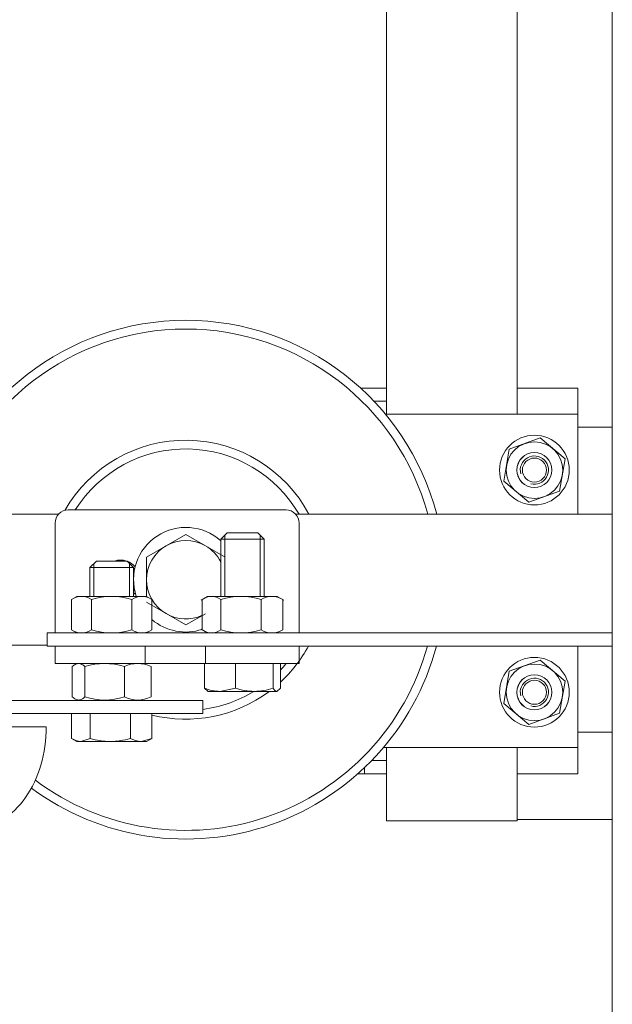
# Model space of a CAD drawing. Header units: millimetres. Extents: x -2674 to -2203, y -551 to -52.
# Tile 13 of 136: x -2395.9 to -2394.54, y -131.74 to -129.48. Entities that reach past the tile are written whole.
import ezdxf

# ---------------------------------------------------------------- set-up
doc = ezdxf.new("R2010")
doc.units = ezdxf.units.MM
doc.layers.add('layer 1', color=7, linetype='Continuous')

msp = doc.modelspace()

# ---------------------------------------------------------------- linework, layer by layer
at = {"layer": 'layer 1', "lineweight": 9}
for points in [[(-2394.5372, -133.719), (-2394.5372, -133.719), (-2394.5372, -121.009), (-2394.5372, -121.009)], [(-2395.0552, -130.3895), (-2395.0552, -130.3895), (-2395.0552, -126.654), (-2395.0552, -126.654)], [(-2394.7552, -130.3895), (-2394.7552, -130.3895), (-2394.7552, -126.654), (-2394.7552, -126.654)], [(-2395.115, -130.3295), (-2395.115, -130.3295), (-2395.0552, -130.3295), (-2395.0552, -130.3295)], [(-2394.7552, -130.3295), (-2394.7552, -130.3295), (-2394.616, -130.3295), (-2394.616, -130.3295)], [(-2394.616, -130.3895), (-2394.616, -130.3895), (-2394.616, -130.3295), (-2394.616, -130.3295)], [(-2395.0844, -130.3595), (-2395.0844, -130.3595), (-2395.0552, -130.3595), (-2395.0552, -130.3595)], [(-2394.616, -130.3895), (-2394.616, -130.3895), (-2395.0578, -130.3895), (-2395.0578, -130.3895)], [(-2394.616, -130.619), (-2394.616, -130.619), (-2394.616, -130.3895), (-2394.616, -130.3895)], [(-2394.616, -130.419), (-2394.616, -130.419), (-2394.5372, -130.419), (-2394.5372, -130.419)], [(-2394.7031, -130.4436), (-2394.7031, -130.4436), (-2394.7736, -130.4693), (-2394.7736, -130.4693)], [(-2394.6455, -130.4918), (-2394.6455, -130.4918), (-2394.7031, -130.4436), (-2394.7031, -130.4436)], [(-2394.7736, -130.4693), (-2394.7736, -130.4693), (-2394.7865, -130.5433), (-2394.7865, -130.5433)], [(-2394.6585, -130.5657), (-2394.6585, -130.5657), (-2394.6455, -130.4918), (-2394.6455, -130.4918)], [(-2394.7865, -130.5433), (-2394.7865, -130.5433), (-2394.729, -130.5915), (-2394.729, -130.5915)], [(-2394.729, -130.5915), (-2394.729, -130.5915), (-2394.6585, -130.5657), (-2394.6585, -130.5657)], [(-2395.996, -130.619), (-2395.996, -130.619), (-2395.8084, -130.619), (-2395.8084, -130.619)], [(-2395.786, -130.609), (-2395.786, -130.609), (-2395.286, -130.609), (-2395.286, -130.609)], [(-2395.2637, -130.619), (-2395.2637, -130.619), (-2394.9684, -130.619), (-2394.9684, -130.619)], [(-2394.9684, -130.619), (-2394.9684, -130.619), (-2394.9591, -130.619), (-2394.9591, -130.619)], [(-2394.9591, -130.619), (-2394.9591, -130.619), (-2394.5372, -130.619), (-2394.5372, -130.619)], [(-2395.816, -130.8912), (-2395.816, -130.8912), (-2395.816, -130.639), (-2395.816, -130.639)], [(-2395.256, -130.639), (-2395.256, -130.639), (-2395.256, -130.8912), (-2395.256, -130.8912)], [(-2395.5159, -130.6651), (-2395.5159, -130.6651), (-2395.5609, -130.691), (-2395.5609, -130.691)], [(-2395.4709, -130.6911), (-2395.4709, -130.6911), (-2395.5159, -130.6651), (-2395.5159, -130.6651)], [(-2395.421, -130.6612), (-2395.421, -130.6612), (-2395.436, -130.6762), (-2395.436, -130.6762)], [(-2395.4268, -130.667), (-2395.4268, -130.667), (-2395.4268, -130.8072), (-2395.4268, -130.8072)], [(-2395.351, -130.6612), (-2395.351, -130.6612), (-2395.421, -130.6612), (-2395.421, -130.6612)], [(-2395.336, -130.6762), (-2395.336, -130.6762), (-2395.351, -130.6612), (-2395.351, -130.6612)], [(-2395.3452, -130.667), (-2395.3452, -130.667), (-2395.3452, -130.8072), (-2395.3452, -130.8072)], [(-2395.5609, -130.691), (-2395.5888, -130.7071), (-2395.606, -130.7368), (-2395.606, -130.7689)], [(-2395.5609, -130.691), (-2395.5609, -130.691), (-2395.606, -130.717), (-2395.606, -130.717)], [(-2395.4709, -130.6911), (-2395.4988, -130.675), (-2395.5331, -130.675), (-2395.5609, -130.691)], [(-2395.436, -130.7278), (-2395.4439, -130.7125), (-2395.456, -130.6998), (-2395.4709, -130.6911)], [(-2395.426, -130.7172), (-2395.426, -130.7172), (-2395.4709, -130.6911), (-2395.4709, -130.6911)], [(-2395.436, -130.6762), (-2395.436, -130.6762), (-2395.336, -130.6762), (-2395.336, -130.6762)], [(-2395.436, -130.6762), (-2395.436, -130.6762), (-2395.436, -130.8072), (-2395.436, -130.8072)], [(-2395.336, -130.8072), (-2395.336, -130.8072), (-2395.336, -130.6762), (-2395.336, -130.6762)], [(-2395.721, -130.7262), (-2395.721, -130.7262), (-2395.736, -130.7412), (-2395.736, -130.7412)], [(-2395.7268, -130.732), (-2395.7268, -130.732), (-2395.7268, -130.8072), (-2395.7268, -130.8072)], [(-2395.651, -130.7262), (-2395.651, -130.7262), (-2395.721, -130.7262), (-2395.721, -130.7262)], [(-2395.6523, -130.7262), (-2395.6612, -130.7233), (-2395.6708, -130.7233), (-2395.6797, -130.7262)], [(-2395.636, -130.7412), (-2395.636, -130.7412), (-2395.651, -130.7262), (-2395.651, -130.7262)], [(-2395.6323, -130.7393), (-2395.6372, -130.7337), (-2395.6434, -130.7294), (-2395.6504, -130.7268)], [(-2395.6452, -130.732), (-2395.6452, -130.732), (-2395.6452, -130.8072), (-2395.6452, -130.8072)], [(-2395.606, -130.717), (-2395.606, -130.717), (-2395.606, -130.7689), (-2395.606, -130.7689)], [(-2395.736, -130.7412), (-2395.736, -130.7412), (-2395.636, -130.7412), (-2395.636, -130.7412)], [(-2395.736, -130.7412), (-2395.736, -130.7412), (-2395.736, -130.8072), (-2395.736, -130.8072)], [(-2395.636, -130.8072), (-2395.636, -130.8072), (-2395.636, -130.7412), (-2395.636, -130.7412)], [(-2395.6337, -130.7453), (-2395.6344, -130.7443), (-2395.6352, -130.7434), (-2395.636, -130.7424)], [(-2395.606, -130.7689), (-2395.6061, -130.8011), (-2395.5889, -130.8308), (-2395.5611, -130.8469)], [(-2395.606, -130.7689), (-2395.606, -130.7689), (-2395.6061, -130.809), (-2395.6061, -130.809)], [(-2395.7324, -130.8144), (-2395.7463, -130.805), (-2395.7645, -130.805), (-2395.7784, -130.8144)], [(-2395.64, -130.8144), (-2395.6701, -130.8049), (-2395.7023, -130.8049), (-2395.7324, -130.8144)], [(-2395.5937, -130.8144), (-2395.6077, -130.805), (-2395.626, -130.805), (-2395.64, -130.8144)], [(-2395.636, -130.7956), (-2395.6352, -130.7947), (-2395.6344, -130.7937), (-2395.6337, -130.7927)], [(-2395.636, -130.8026), (-2395.6347, -130.8014), (-2395.6335, -130.8001), (-2395.6323, -130.7988)], [(-2395.4357, -130.8144), (-2395.4484, -130.805), (-2395.4657, -130.805), (-2395.4783, -130.8144)], [(-2395.3434, -130.8144), (-2395.3735, -130.8049), (-2395.4057, -130.8049), (-2395.4357, -130.8144)], [(-2395.2937, -130.8144), (-2395.309, -130.805), (-2395.3282, -130.805), (-2395.3434, -130.8144)], [(-2395.7659, -130.8072), (-2395.7659, -130.8072), (-2395.7784, -130.8144), (-2395.7784, -130.8144)], [(-2395.7784, -130.884), (-2395.7784, -130.884), (-2395.7784, -130.8144), (-2395.7784, -130.8144)], [(-2395.6061, -130.8072), (-2395.6061, -130.8072), (-2395.7659, -130.8072), (-2395.7659, -130.8072)], [(-2395.7324, -130.884), (-2395.7324, -130.884), (-2395.7324, -130.8144), (-2395.7324, -130.8144)], [(-2395.64, -130.884), (-2395.64, -130.884), (-2395.64, -130.8144), (-2395.64, -130.8144)], [(-2395.5937, -130.8144), (-2395.5937, -130.8144), (-2395.6061, -130.8072), (-2395.6061, -130.8072)], [(-2395.6061, -130.8209), (-2395.6061, -130.8209), (-2395.5611, -130.8469), (-2395.5611, -130.8469)], [(-2395.5937, -130.884), (-2395.5937, -130.884), (-2395.5937, -130.8144), (-2395.5937, -130.8144)], [(-2395.4659, -130.8072), (-2395.4659, -130.8072), (-2395.4809, -130.8158), (-2395.4809, -130.8158)], [(-2395.4783, -130.8144), (-2395.4783, -130.8144), (-2395.4783, -130.884), (-2395.4783, -130.884)], [(-2395.4659, -130.8072), (-2395.4659, -130.8072), (-2395.3061, -130.8072), (-2395.3061, -130.8072)], [(-2395.4357, -130.8144), (-2395.4357, -130.8144), (-2395.4357, -130.884), (-2395.4357, -130.884)], [(-2395.3434, -130.8144), (-2395.3434, -130.8144), (-2395.3434, -130.884), (-2395.3434, -130.884)], [(-2395.2911, -130.8158), (-2395.2911, -130.8158), (-2395.3061, -130.8072), (-2395.3061, -130.8072)], [(-2395.2937, -130.8144), (-2395.2937, -130.8144), (-2395.2937, -130.884), (-2395.2937, -130.884)], [(-2395.5611, -130.8469), (-2395.5358, -130.8616), (-2395.5049, -130.863), (-2395.4783, -130.8507)], [(-2395.5611, -130.8469), (-2395.5611, -130.8469), (-2395.5161, -130.8729), (-2395.5161, -130.8729)], [(-2395.5161, -130.8729), (-2395.5161, -130.8729), (-2395.4711, -130.847), (-2395.4711, -130.847)], [(-2395.5937, -130.8605), (-2395.5617, -130.8876), (-2395.518, -130.8961), (-2395.4783, -130.8829)], [(-2395.8346, -130.8912), (-2395.8346, -130.8912), (-2395.7128, -130.8912), (-2395.7128, -130.8912)], [(-2395.8346, -130.8912), (-2395.8346, -130.8912), (-2395.8346, -130.9212), (-2395.8346, -130.9212)], [(-2395.7784, -130.884), (-2395.7645, -130.8934), (-2395.7463, -130.8934), (-2395.7324, -130.884)], [(-2395.7784, -130.884), (-2395.7784, -130.884), (-2395.7659, -130.8912), (-2395.7659, -130.8912)], [(-2395.7324, -130.884), (-2395.7023, -130.8934), (-2395.6701, -130.8934), (-2395.64, -130.884)], [(-2394.5372, -130.8912), (-2394.5372, -130.8912), (-2395.7128, -130.8912), (-2395.7128, -130.8912)], [(-2395.64, -130.884), (-2395.626, -130.8934), (-2395.6077, -130.8934), (-2395.5937, -130.884)], [(-2395.6061, -130.8912), (-2395.6061, -130.8912), (-2395.5937, -130.884), (-2395.5937, -130.884)], [(-2395.4809, -130.8825), (-2395.4809, -130.8825), (-2395.4659, -130.8912), (-2395.4659, -130.8912)], [(-2395.4783, -130.884), (-2395.4657, -130.8934), (-2395.4484, -130.8934), (-2395.4357, -130.884)], [(-2395.4357, -130.884), (-2395.4057, -130.8934), (-2395.3735, -130.8934), (-2395.3434, -130.884)], [(-2395.3434, -130.884), (-2395.3282, -130.8933), (-2395.309, -130.8933), (-2395.2937, -130.884)], [(-2395.996, -130.919), (-2395.996, -130.919), (-2395.8346, -130.919), (-2395.8346, -130.919)], [(-2395.7128, -130.9212), (-2395.7128, -130.9212), (-2395.8346, -130.9212), (-2395.8346, -130.9212)], [(-2395.816, -130.9212), (-2395.816, -130.9212), (-2395.609, -130.9212), (-2395.609, -130.9212)], [(-2395.816, -130.9212), (-2395.816, -130.9212), (-2395.816, -130.9612), (-2395.816, -130.9612)], [(-2395.609, -130.9212), (-2395.609, -130.9212), (-2395.7128, -130.9212), (-2395.7128, -130.9212)], [(-2395.609, -130.9212), (-2395.609, -130.9212), (-2395.609, -130.9612), (-2395.609, -130.9612)], [(-2395.5716, -130.9212), (-2395.5716, -130.9212), (-2395.609, -130.9212), (-2395.609, -130.9212)], [(-2394.5372, -130.9212), (-2394.5372, -130.9212), (-2395.5716, -130.9212), (-2395.5716, -130.9212)], [(-2395.4712, -130.9212), (-2395.4712, -130.9212), (-2395.4712, -130.9612), (-2395.4712, -130.9612)], [(-2395.4331, -130.9213), (-2395.4331, -130.9213), (-2395.336, -130.9213), (-2395.336, -130.9213)], [(-2395.2991, -131.0043), (-2395.2732, -130.9804), (-2395.2513, -130.9523), (-2395.2345, -130.9212)], [(-2395.256, -130.9212), (-2395.256, -130.9212), (-2395.256, -130.9612), (-2395.256, -130.9612)], [(-2394.616, -131.154), (-2394.616, -131.154), (-2394.616, -130.9212), (-2394.616, -130.9212)], [(-2395.816, -130.9612), (-2395.816, -130.9612), (-2395.609, -130.9612), (-2395.609, -130.9612)], [(-2395.6571, -130.9684), (-2395.6866, -130.9589), (-2395.7182, -130.9589), (-2395.7476, -130.9684)], [(-2395.5956, -130.9684), (-2395.615, -130.9589), (-2395.6377, -130.9589), (-2395.6571, -130.9684)], [(-2395.4712, -130.9612), (-2395.4712, -130.9612), (-2395.609, -130.9612), (-2395.609, -130.9612)], [(-2395.4729, -131.018), (-2395.4729, -131.018), (-2395.4729, -130.9612), (-2395.4729, -130.9612)], [(-2395.256, -130.9612), (-2395.256, -130.9612), (-2395.4712, -130.9612), (-2395.4712, -130.9612)], [(-2395.3154, -130.9612), (-2395.3154, -130.9612), (-2395.4023, -130.9612), (-2395.4023, -130.9612)], [(-2395.4023, -131.018), (-2395.4023, -131.018), (-2395.4023, -130.9612), (-2395.4023, -130.9612)], [(-2395.2991, -130.9612), (-2395.2991, -130.9612), (-2395.3154, -130.9612), (-2395.3154, -130.9612)], [(-2395.3154, -131.018), (-2395.3154, -131.018), (-2395.3154, -130.9612), (-2395.3154, -130.9612)], [(-2395.2991, -131.018), (-2395.2991, -131.018), (-2395.2991, -130.9612), (-2395.2991, -130.9612)], [(-2395.2991, -130.9763), (-2395.2948, -130.9718), (-2395.2906, -130.9671), (-2395.2866, -130.9623)], [(-2394.7031, -130.9534), (-2394.7031, -130.9534), (-2394.7736, -130.9791), (-2394.7736, -130.9791)], [(-2394.6455, -131.0016), (-2394.6455, -131.0016), (-2394.7031, -130.9534), (-2394.7031, -130.9534)], [(-2395.7765, -131.038), (-2395.7765, -131.038), (-2395.7765, -130.9684), (-2395.7765, -130.9684)], [(-2395.7476, -131.038), (-2395.7476, -131.038), (-2395.7476, -130.9684), (-2395.7476, -130.9684)], [(-2395.6571, -131.038), (-2395.6571, -131.038), (-2395.6571, -130.9684), (-2395.6571, -130.9684)], [(-2395.5956, -131.038), (-2395.5956, -131.038), (-2395.5956, -130.9684), (-2395.5956, -130.9684)], [(-2394.7736, -130.9791), (-2394.7736, -130.9791), (-2394.7865, -131.0531), (-2394.7865, -131.0531)], [(-2394.6585, -131.0755), (-2394.6585, -131.0755), (-2394.6455, -131.0016), (-2394.6455, -131.0016)], [(-2395.5937, -131.0794), (-2395.5007, -131.1027), (-2395.4022, -131.0831), (-2395.3253, -131.0259)], [(-2395.4767, -131.0664), (-2395.4353, -131.061), (-2395.3955, -131.0469), (-2395.3599, -131.0252)], [(-2395.4729, -131.018), (-2395.4617, -131.0226), (-2395.4497, -131.025), (-2395.4376, -131.0252)], [(-2395.4729, -131.018), (-2395.4729, -131.018), (-2395.4648, -131.0252), (-2395.4648, -131.0252)], [(-2395.466, -131.0252), (-2395.466, -131.0252), (-2395.4376, -131.0252), (-2395.4376, -131.0252)], [(-2395.4023, -131.018), (-2395.4023, -131.018), (-2395.4376, -131.0252), (-2395.4376, -131.0252)], [(-2395.4376, -131.0252), (-2395.4376, -131.0252), (-2395.3589, -131.0252), (-2395.3589, -131.0252)], [(-2395.4023, -131.018), (-2395.3883, -131.0226), (-2395.3736, -131.025), (-2395.3589, -131.0252)], [(-2395.3589, -131.0252), (-2395.3441, -131.025), (-2395.3295, -131.0226), (-2395.3154, -131.018)], [(-2395.3589, -131.0252), (-2395.3589, -131.0252), (-2395.3073, -131.0252), (-2395.3073, -131.0252)], [(-2395.2991, -131.018), (-2395.2991, -131.018), (-2395.3073, -131.0252), (-2395.3073, -131.0252)], [(-2396.2733, -131.0462), (-2396.2733, -131.0462), (-2395.4767, -131.0462), (-2395.4767, -131.0462)], [(-2395.7476, -131.038), (-2395.7182, -131.0474), (-2395.6866, -131.0474), (-2395.6571, -131.038)], [(-2395.6571, -131.038), (-2395.6377, -131.0474), (-2395.615, -131.0474), (-2395.5956, -131.038)], [(-2395.4767, -131.0762), (-2395.4767, -131.0762), (-2395.4767, -131.0462), (-2395.4767, -131.0462)], [(-2394.7865, -131.0531), (-2394.7865, -131.0531), (-2394.729, -131.1013), (-2394.729, -131.1013)], [(-2396.2733, -131.0762), (-2396.2733, -131.0762), (-2395.4767, -131.0762), (-2395.4767, -131.0762)], [(-2395.7783, -131.133), (-2395.7783, -131.133), (-2395.7783, -131.0762), (-2395.7783, -131.0762)], [(-2395.7355, -131.133), (-2395.7355, -131.133), (-2395.7355, -131.0762), (-2395.7355, -131.0762)], [(-2395.6432, -131.133), (-2395.6432, -131.133), (-2395.6432, -131.0762), (-2395.6432, -131.0762)], [(-2395.5937, -131.133), (-2395.5937, -131.133), (-2395.5937, -131.0762), (-2395.5937, -131.0762)], [(-2394.729, -131.1013), (-2394.729, -131.1013), (-2394.6585, -131.0755), (-2394.6585, -131.0755)], [(-2395.8364, -131.1062), (-2395.8364, -131.1062), (-2396.2268, -131.1062), (-2396.2268, -131.1062)], [(-2394.5372, -131.119), (-2394.5372, -131.119), (-2394.616, -131.119), (-2394.616, -131.119)], [(-2395.7785, -131.133), (-2395.7785, -131.133), (-2395.766, -131.1402), (-2395.766, -131.1402)], [(-2395.7783, -131.133), (-2395.772, -131.1374), (-2395.7646, -131.1399), (-2395.7569, -131.1402)], [(-2395.7569, -131.1402), (-2395.7569, -131.1402), (-2395.766, -131.1402), (-2395.766, -131.1402)], [(-2395.7355, -131.133), (-2395.7355, -131.133), (-2395.7569, -131.1402), (-2395.7569, -131.1402)], [(-2395.7569, -131.1402), (-2395.7569, -131.1402), (-2395.6894, -131.1402), (-2395.6894, -131.1402)], [(-2395.7355, -131.133), (-2395.7205, -131.1376), (-2395.705, -131.14), (-2395.6894, -131.1402)], [(-2395.6894, -131.1402), (-2395.6737, -131.14), (-2395.6582, -131.1376), (-2395.6432, -131.133)], [(-2395.6894, -131.1402), (-2395.6894, -131.1402), (-2395.6185, -131.1402), (-2395.6185, -131.1402)], [(-2395.6432, -131.133), (-2395.6357, -131.1375), (-2395.6272, -131.1399), (-2395.6185, -131.1402)], [(-2395.5937, -131.133), (-2395.5937, -131.133), (-2395.6185, -131.1402), (-2395.6185, -131.1402)], [(-2395.6185, -131.1402), (-2395.6185, -131.1402), (-2395.606, -131.1402), (-2395.606, -131.1402)], [(-2395.606, -131.1402), (-2395.606, -131.1402), (-2395.5936, -131.133), (-2395.5936, -131.133)], [(-2394.616, -131.154), (-2394.616, -131.154), (-2395.0624, -131.154), (-2395.0624, -131.154)], [(-2395.0552, -131.3224), (-2395.0552, -131.3224), (-2395.0552, -131.154), (-2395.0552, -131.154)], [(-2394.7552, -131.3224), (-2394.7552, -131.3224), (-2394.7552, -131.154), (-2394.7552, -131.154)], [(-2394.616, -131.154), (-2394.616, -131.154), (-2394.616, -131.214), (-2394.616, -131.214)], [(-2395.0552, -131.184), (-2395.0552, -131.184), (-2395.0897, -131.184), (-2395.0897, -131.184)], [(-2395.106, -131.214), (-2395.106, -131.214), (-2395.106, -131.2002), (-2395.106, -131.2002)], [(-2395.106, -131.214), (-2395.106, -131.214), (-2395.1211, -131.214), (-2395.1211, -131.214)], [(-2395.0552, -131.214), (-2395.0552, -131.214), (-2395.106, -131.214), (-2395.106, -131.214)], [(-2394.7552, -131.214), (-2394.7552, -131.214), (-2394.616, -131.214), (-2394.616, -131.214)], [(-2395.0252, -131.3224), (-2395.0252, -131.3224), (-2395.0552, -131.3224), (-2395.0552, -131.3224)], [(-2394.7852, -131.3224), (-2394.7852, -131.3224), (-2395.0252, -131.3224), (-2395.0252, -131.3224)], [(-2394.7552, -131.3224), (-2394.7552, -131.3224), (-2394.7852, -131.3224), (-2394.7852, -131.3224)], [(-2394.7552, -131.319), (-2394.7552, -131.319), (-2394.5372, -131.319), (-2394.5372, -131.319)], [(-2394.7552, -131.3224), (-2394.7552, -131.3224), (-2394.7552, -131.3224), (-2394.7552, -131.3224)]]:
    msp.add_open_spline(points, degree=3, dxfattribs=at)
for points, knots in [([(-2394.9402, -130.619), (-2395.0085, -130.3569), (-2395.2452, -130.174), (-2395.516, -130.174), (-2395.516, -130.174), (-2395.7869, -130.174), (-2396.0235, -130.3569), (-2396.0918, -130.619)], [0, 0, 0, 0, 0.333333, 0.333333, 0.333333, 0.333333, 1, 1, 1, 1]), ([(-2394.9608, -130.619), (-2395.0286, -130.3682), (-2395.2562, -130.1939), (-2395.516, -130.1939), (-2395.516, -130.1939), (-2395.7759, -130.1939), (-2396.0034, -130.3682), (-2396.0712, -130.619)], [0, 0, 0, 0, 0.333333, 0.333333, 0.333333, 0.333333, 1, 1, 1, 1]), ([(-2394.636, -130.5175), (-2394.636, -130.4733), (-2394.6718, -130.4375), (-2394.716, -130.4375), (-2394.716, -130.4375), (-2394.7602, -130.4375), (-2394.796, -130.4733), (-2394.796, -130.5175), (-2394.796, -130.5175), (-2394.796, -130.5617), (-2394.7602, -130.5975), (-2394.716, -130.5975), (-2394.716, -130.5975), (-2394.6718, -130.5975), (-2394.636, -130.5617), (-2394.636, -130.5175)], [0, 0, 0, 0, 0.2, 0.2, 0.2, 0.2, 0.4, 0.4, 0.4, 0.4, 0.6, 0.6, 0.6, 0.6, 1, 1, 1, 1]), ([(-2395.2334, -130.619), (-2395.288, -130.516), (-2395.3943, -130.4509), (-2395.5109, -130.4491), (-2395.5109, -130.4491), (-2395.6275, -130.4472), (-2395.7358, -130.5089), (-2395.7937, -130.61)], [0, 0, 0, 0, 0.333333, 0.333333, 0.333333, 0.333333, 1, 1, 1, 1]), ([(-2394.6511, -130.5175), (-2394.6511, -130.4817), (-2394.6802, -130.4526), (-2394.716, -130.4526), (-2394.716, -130.4526), (-2394.7519, -130.4526), (-2394.7809, -130.4817), (-2394.7809, -130.5175), (-2394.7809, -130.5175), (-2394.7809, -130.5534), (-2394.7519, -130.5824), (-2394.716, -130.5824), (-2394.716, -130.5824), (-2394.6802, -130.5824), (-2394.6511, -130.5534), (-2394.6511, -130.5175)], [0, 0, 0, 0, 0.2, 0.2, 0.2, 0.2, 0.4, 0.4, 0.4, 0.4, 0.6, 0.6, 0.6, 0.6, 1, 1, 1, 1]), ([(-2395.2562, -130.619), (-2395.3088, -130.528), (-2395.4051, -130.4711), (-2395.5102, -130.4691), (-2395.5102, -130.4691), (-2395.6153, -130.467), (-2395.7138, -130.5201), (-2395.7698, -130.609)], [0, 0, 0, 0, 0.333333, 0.333333, 0.333333, 0.333333, 1, 1, 1, 1]), ([(-2394.6758, -130.5175), (-2394.6758, -130.4953), (-2394.6938, -130.4773), (-2394.716, -130.4773), (-2394.716, -130.4773), (-2394.7383, -130.4773), (-2394.7563, -130.4953), (-2394.7563, -130.5175), (-2394.7563, -130.5175), (-2394.7563, -130.5398), (-2394.7383, -130.5578), (-2394.716, -130.5578), (-2394.716, -130.5578), (-2394.6938, -130.5578), (-2394.6758, -130.5398), (-2394.6758, -130.5175)], [0, 0, 0, 0, 0.2, 0.2, 0.2, 0.2, 0.4, 0.4, 0.4, 0.4, 0.6, 0.6, 0.6, 0.6, 1, 1, 1, 1]), ([(-2394.676, -130.5175), (-2394.676, -130.4954), (-2394.6939, -130.4775), (-2394.716, -130.4775), (-2394.716, -130.4775), (-2394.7381, -130.4775), (-2394.756, -130.4954), (-2394.756, -130.5175), (-2394.756, -130.5175), (-2394.756, -130.5396), (-2394.7381, -130.5575), (-2394.716, -130.5575), (-2394.716, -130.5575), (-2394.6939, -130.5575), (-2394.676, -130.5396), (-2394.676, -130.5175)], [0, 0, 0, 0, 0.2, 0.2, 0.2, 0.2, 0.4, 0.4, 0.4, 0.4, 0.6, 0.6, 0.6, 0.6, 1, 1, 1, 1]), ([(-2394.7244, -130.5488), (-2394.7103, -130.5526), (-2394.6953, -130.5464), (-2394.688, -130.5337), (-2394.688, -130.5337), (-2394.6807, -130.521), (-2394.6828, -130.505), (-2394.6932, -130.4947), (-2394.6932, -130.4947), (-2394.7035, -130.4843), (-2394.7195, -130.4822), (-2394.7322, -130.4895), (-2394.7322, -130.4895), (-2394.7449, -130.4968), (-2394.7511, -130.5118), (-2394.7473, -130.5259)], [0, 0, 0, 0, 0.2, 0.2, 0.2, 0.2, 0.4, 0.4, 0.4, 0.4, 0.6, 0.6, 0.6, 0.6, 1, 1, 1, 1]), ([(-2394.6885, -130.5175), (-2394.6885, -130.5023), (-2394.7008, -130.49), (-2394.716, -130.49), (-2394.716, -130.49), (-2394.7312, -130.49), (-2394.7435, -130.5023), (-2394.7435, -130.5175), (-2394.7435, -130.5175), (-2394.7435, -130.5327), (-2394.7312, -130.545), (-2394.716, -130.545), (-2394.716, -130.545), (-2394.7008, -130.545), (-2394.6885, -130.5327), (-2394.6885, -130.5175)], [0, 0, 0, 0, 0.2, 0.2, 0.2, 0.2, 0.4, 0.4, 0.4, 0.4, 0.6, 0.6, 0.6, 0.6, 1, 1, 1, 1]), ([(-2395.786, -130.609), (-2395.794, -130.609), (-2395.8016, -130.6122), (-2395.8072, -130.6178), (-2395.8072, -130.6178), (-2395.8129, -130.6234), (-2395.816, -130.6311), (-2395.816, -130.639)], [0, 0, 0, 0, 0.333333, 0.333333, 0.333333, 0.333333, 1, 1, 1, 1]), ([(-2395.256, -130.639), (-2395.256, -130.6311), (-2395.2592, -130.6234), (-2395.2648, -130.6178), (-2395.2648, -130.6178), (-2395.2704, -130.6122), (-2395.2781, -130.609), (-2395.286, -130.609)], [0, 0, 0, 0, 0.333333, 0.333333, 0.333333, 0.333333, 1, 1, 1, 1]), ([(-2395.436, -130.6796), (-2395.4766, -130.6433), (-2395.5365, -130.6389), (-2395.582, -130.6688), (-2395.582, -130.6688), (-2395.6275, -130.6987), (-2395.6471, -130.7555), (-2395.6298, -130.8072)], [0, 0, 0, 0, 0.333333, 0.333333, 0.333333, 0.333333, 1, 1, 1, 1]), ([(-2395.8703, -131.247), (-2395.7118, -131.3645), (-2395.5054, -131.3958), (-2395.3192, -131.3305), (-2395.3192, -131.3305), (-2395.133, -131.2652), (-2394.9913, -131.1119), (-2394.9408, -130.9212)], [0, 0, 0, 0, 0.333333, 0.333333, 0.333333, 0.333333, 1, 1, 1, 1]), ([(-2395.8614, -131.2289), (-2395.7091, -131.3432), (-2395.5101, -131.3748), (-2395.33, -131.3132), (-2395.33, -131.3132), (-2395.1498, -131.2516), (-2395.0118, -131.1048), (-2394.9614, -130.9212)], [0, 0, 0, 0, 0.333333, 0.333333, 0.333333, 0.333333, 1, 1, 1, 1]), ([(-2395.7476, -130.9684), (-2395.7499, -130.9662), (-2395.7523, -130.9644), (-2395.7547, -130.9632), (-2395.7547, -130.9632), (-2395.7571, -130.9619), (-2395.7595, -130.9612), (-2395.762, -130.9612), (-2395.762, -130.9612), (-2395.7632, -130.9612), (-2395.7645, -130.9614), (-2395.7657, -130.9617), (-2395.7657, -130.9617), (-2395.7669, -130.962), (-2395.7681, -130.9625), (-2395.7693, -130.9631), (-2395.7693, -130.9631), (-2395.7717, -130.9644), (-2395.7741, -130.9662), (-2395.7765, -130.9684)], [0, 0, 0, 0, 0.166667, 0.166667, 0.166667, 0.166667, 0.333333, 0.333333, 0.333333, 0.333333, 0.5, 0.5, 0.5, 0.5, 0.666667, 0.666667, 0.666667, 0.666667, 1, 1, 1, 1]), ([(-2394.636, -131.0273), (-2394.636, -130.9831), (-2394.6718, -130.9473), (-2394.716, -130.9473), (-2394.716, -130.9473), (-2394.7602, -130.9473), (-2394.796, -130.9831), (-2394.796, -131.0273), (-2394.796, -131.0273), (-2394.796, -131.0715), (-2394.7602, -131.1073), (-2394.716, -131.1073), (-2394.716, -131.1073), (-2394.6718, -131.1073), (-2394.636, -131.0715), (-2394.636, -131.0273)], [0, 0, 0, 0, 0.2, 0.2, 0.2, 0.2, 0.4, 0.4, 0.4, 0.4, 0.6, 0.6, 0.6, 0.6, 1, 1, 1, 1]), ([(-2394.6511, -131.0273), (-2394.6511, -130.9915), (-2394.6802, -130.9624), (-2394.716, -130.9624), (-2394.716, -130.9624), (-2394.7519, -130.9624), (-2394.7809, -130.9915), (-2394.7809, -131.0273), (-2394.7809, -131.0273), (-2394.7809, -131.0632), (-2394.7519, -131.0922), (-2394.716, -131.0922), (-2394.716, -131.0922), (-2394.6802, -131.0922), (-2394.6511, -131.0632), (-2394.6511, -131.0273)], [0, 0, 0, 0, 0.2, 0.2, 0.2, 0.2, 0.4, 0.4, 0.4, 0.4, 0.6, 0.6, 0.6, 0.6, 1, 1, 1, 1]), ([(-2394.6758, -131.0273), (-2394.6758, -131.0051), (-2394.6938, -130.9871), (-2394.716, -130.9871), (-2394.716, -130.9871), (-2394.7383, -130.9871), (-2394.7563, -131.0051), (-2394.7563, -131.0273), (-2394.7563, -131.0273), (-2394.7563, -131.0496), (-2394.7383, -131.0676), (-2394.716, -131.0676), (-2394.716, -131.0676), (-2394.6938, -131.0676), (-2394.6758, -131.0496), (-2394.6758, -131.0273)], [0, 0, 0, 0, 0.2, 0.2, 0.2, 0.2, 0.4, 0.4, 0.4, 0.4, 0.6, 0.6, 0.6, 0.6, 1, 1, 1, 1]), ([(-2394.676, -131.0273), (-2394.676, -131.0052), (-2394.6939, -130.9873), (-2394.716, -130.9873), (-2394.716, -130.9873), (-2394.7381, -130.9873), (-2394.756, -131.0052), (-2394.756, -131.0273), (-2394.756, -131.0273), (-2394.756, -131.0494), (-2394.7381, -131.0673), (-2394.716, -131.0673), (-2394.716, -131.0673), (-2394.6939, -131.0673), (-2394.676, -131.0494), (-2394.676, -131.0273)], [0, 0, 0, 0, 0.2, 0.2, 0.2, 0.2, 0.4, 0.4, 0.4, 0.4, 0.6, 0.6, 0.6, 0.6, 1, 1, 1, 1]), ([(-2394.7244, -131.0586), (-2394.7103, -131.0624), (-2394.6953, -131.0562), (-2394.688, -131.0435), (-2394.688, -131.0435), (-2394.6807, -131.0308), (-2394.6828, -131.0148), (-2394.6932, -131.0044), (-2394.6932, -131.0044), (-2394.7035, -130.9941), (-2394.7195, -130.992), (-2394.7322, -130.9993), (-2394.7322, -130.9993), (-2394.7449, -131.0066), (-2394.7511, -131.0216), (-2394.7473, -131.0357)], [0, 0, 0, 0, 0.2, 0.2, 0.2, 0.2, 0.4, 0.4, 0.4, 0.4, 0.6, 0.6, 0.6, 0.6, 1, 1, 1, 1]), ([(-2394.6885, -131.0273), (-2394.6885, -131.0121), (-2394.7008, -130.9998), (-2394.716, -130.9998), (-2394.716, -130.9998), (-2394.7312, -130.9998), (-2394.7435, -131.0121), (-2394.7435, -131.0273), (-2394.7435, -131.0273), (-2394.7435, -131.0425), (-2394.7312, -131.0548), (-2394.716, -131.0548), (-2394.716, -131.0548), (-2394.7008, -131.0548), (-2394.6885, -131.0425), (-2394.6885, -131.0273)], [0, 0, 0, 0, 0.2, 0.2, 0.2, 0.2, 0.4, 0.4, 0.4, 0.4, 0.6, 0.6, 0.6, 0.6, 1, 1, 1, 1]), ([(-2395.3073, -131.0252), (-2395.308, -131.0252), (-2395.3087, -131.025), (-2395.3094, -131.0247), (-2395.3094, -131.0247), (-2395.31, -131.0243), (-2395.3107, -131.0239), (-2395.3114, -131.0232), (-2395.3114, -131.0232), (-2395.3128, -131.022), (-2395.3141, -131.0202), (-2395.3154, -131.018)], [0, 0, 0, 0, 0.25, 0.25, 0.25, 0.25, 0.5, 0.5, 0.5, 0.5, 1, 1, 1, 1]), ([(-2395.7476, -131.038), (-2395.7499, -131.0401), (-2395.7523, -131.0419), (-2395.7547, -131.0432), (-2395.7547, -131.0432), (-2395.7571, -131.0444), (-2395.7595, -131.0451), (-2395.762, -131.0451), (-2395.762, -131.0451), (-2395.7632, -131.0451), (-2395.7645, -131.0449), (-2395.7657, -131.0446), (-2395.7657, -131.0446), (-2395.7669, -131.0443), (-2395.7681, -131.0438), (-2395.7693, -131.0432), (-2395.7693, -131.0432), (-2395.7717, -131.0419), (-2395.7741, -131.0401), (-2395.7765, -131.038)], [0, 0, 0, 0, 0.166667, 0.166667, 0.166667, 0.166667, 0.333333, 0.333333, 0.333333, 0.333333, 0.5, 0.5, 0.5, 0.5, 0.666667, 0.666667, 0.666667, 0.666667, 1, 1, 1, 1]), ([(-2395.9984, -131.3362), (-2395.9554, -131.3362), (-2395.9142, -131.3119), (-2395.8838, -131.2688), (-2395.8838, -131.2688), (-2395.8534, -131.2257), (-2395.8364, -131.1672), (-2395.8364, -131.1062)], [0, 0, 0, 0, 0.333333, 0.333333, 0.333333, 0.333333, 1, 1, 1, 1])]:
    msp.add_open_spline(points, degree=3, knots=knots, dxfattribs=at)

doc.saveas('drawing.dxf')
